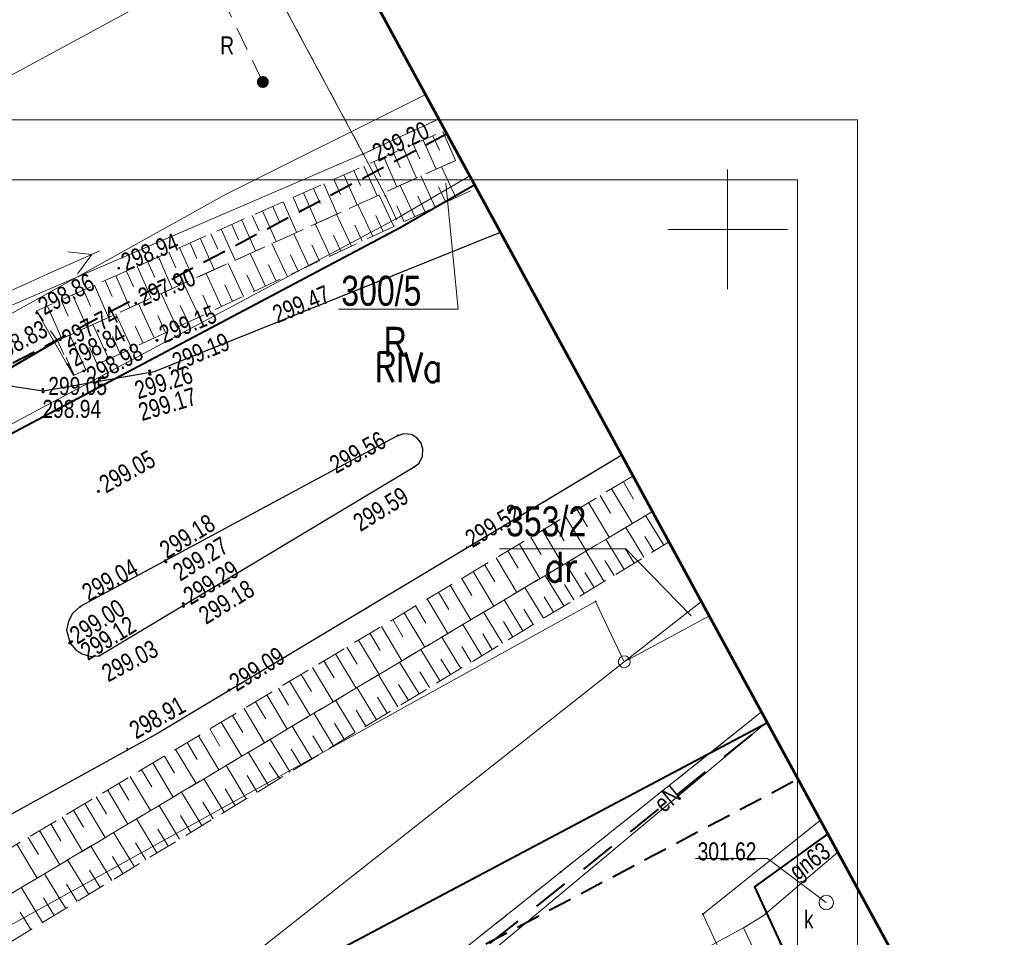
# Model space of a CAD drawing. Header units: metres. Extents: x 7437415 to 7437762, y 5556624 to 5556902.
# Tile 35 of 36: x 7437720 to 7437762, y 5556770 to 5556809. Entities that reach past the tile are written whole.
import ezdxf
from ezdxf.enums import TextEntityAlignment as Align

# ---------------------------------------------------------------- set-up
doc = ezdxf.new("R2010")
doc.units = ezdxf.units.M
doc.header["$MEASUREMENT"] = 0
for name, pattern in [('BUBZ01-500', [1.75, 1.25, -0.5]), ('EGBO02-500', [2.5, 1.5, -1]), ('EGBU01-500', [1, 0.5, -0.5]), ('ib07_500', [1.5, 1, -0.5]), ('KTCR02-500', [1.5, 1, -0.5]), ('KTJZ01-500', [2, 1.5, -0.5])]:
    doc.linetypes.add(name, pattern=pattern)
doc.layers.get('0').update_dxf_attribs({"color": 250, "lineweight": 5})
for name, color, linetype, lineweight in [('202-Punkt graniczny stabilizowany trwale', 7, 'Continuous', 5), ('203-Punkt załamania granicy działki nie stabilizowany', 7, 'Continuous', 5), ('506-Właz okrągły-SK', 7, 'Continuous', 5), ('_TABELKA', 7, 'Continuous', 9), ('BUBZ01', 250, 'Continuous', 5), ('BUIB02_01', 250, 'Continuous', 5), ('BUIB05_01', 250, 'Continuous', 5), ('EGBD03', 250, 'Continuous', 5), ('EGBK02', 250, 'Continuous', 5), ('EGBO02', 250, 'Continuous', 5), ('EGBP04_02', 250, 'Continuous', 5), ('EGBP04_03', 250, 'Continuous', 5), ('EGBU01', 250, 'Continuous', 5), ('KTJZ01', 250, 'Continuous', 5), ('KTKR01', 250, 'Continuous', 5), ('KTOK05_01', 250, 'Continuous', 5), ('MPZP', 250, 'Continuous', 5), ('przewód elektroenergetyczny niskiego napięcia (linia) - symbol', 7, 'Continuous', 5), ('punkt wysokościowy sztuczny', 7, 'Continuous', 5), ('reklama lub tablica informacyjna (linia)', 7, 'Continuous', 5), ('reklama lub tablica informacyjna (linia) - symbol', 7, 'Continuous', 5), ('reklama lub tablica informacyjna - opis', 7, 'Continuous', 5), ('RTPW01', 250, 'Continuous', 5), ('RTPW02', 250, 'Continuous', 5), ('rzedne dla projektanta', 250, 'Continuous', 5), ('SUPE', 250, 'Continuous', 5), ('SUPG_01', 250, 'Continuous', 5), ('SUPT_01', 250, 'Continuous', 5), ('SUUS22_01_K', 250, 'Continuous', 5), ('Warstwa 1', 250, 'Continuous', 5), ('Warstwa 3', 250, 'Continuous', 5)]:
    doc.layers.add(name, color=color, linetype=linetype, lineweight=lineweight)
doc.styles.get("Standard").update_dxf_attribs({"font": 'txt.shx', "width": 0.75})
doc.linetypes.add('KTOK05_01-500', pattern='A,3.75,[13,dgnlstyle-rozp_2015.shx,S=0.002778,R=0,X=0,Y=0],3.75', length=7.5)

# ---------------------------------------------------------------- blocks, each defined once
blk = doc.blocks.new('IB07')
at = {"linetype": 'Continuous', "lineweight": 13, "ltscale": 10}
h = blk.add_hatch(color=0, dxfattribs=at)
edge = h.paths.add_edge_path()
edge.add_arc((0, 0), 2.5, 0, 360)
blk = doc.blocks.new('PE04')
at = {"color": 0, "linetype": 'Continuous', "lineweight": 13, "ltscale": 10}
for p, q in [((46.5, 0), (37.84, 5)), ((6.5, 0), (0, 0)), ((6.5, 0), (16.5, 0)), ((16.5, 0), (26.5, 0)), ((26.5, 0), (36.5, 0)), ((36.5, 0), (46.5, 0)), ((46.5, 0), (37.84, -5)), ((46.5, 0), (50, 0))]:
    blk.add_line(p, q, dxfattribs=at)
blk = doc.blocks.new('202')
at = {"layer": '202-Punkt graniczny stabilizowany trwale', "color": 96, "linetype": 'Continuous', "lineweight": 13}
blk.add_circle((0, 0), 2.5, dxfattribs=at)
blk = doc.blocks.new('203')
at = {"layer": '203-Punkt załamania granicy działki nie stabilizowany', "linetype": 'Continuous', "lineweight": 13}
h = blk.add_hatch(color=96, dxfattribs=at)
edge = h.paths.add_edge_path()
edge.add_arc((0, 0), 0.45, 0, 360)
blk = doc.blocks.new('PW02')
at = {"layer": 'punkt wysokościowy sztuczny', "linetype": 'Continuous', "lineweight": 13}
h = blk.add_hatch(color=0, dxfattribs=at)
edge = h.paths.add_edge_path()
edge.add_arc((0, 0), 0.45, 0, 360)
blk = doc.blocks.new('506')
at = {"layer": '506-Właz okrągły-SK', "color": 0, "linetype": 'Continuous', "lineweight": 13}
blk.add_circle((0, 0), 3, dxfattribs=at)

msp = doc.modelspace()

# ---------------------------------------------------------------- linework, layer by layer
at = {"layer": '_TABELKA', "color": 7}
for points in [[(7437755.425, 5556804.566), (7437414.651, 5556804.566), (7437414.651, 5556658.066), (7437755.425, 5556658.066)], [(7437752.925, 5556802.066), (7437417.151, 5556802.066), (7437417.151, 5556660.566), (7437752.925, 5556660.566)]]:
    msp.add_lwpolyline(points, close=True, dxfattribs=at)
at = {"layer": 'BUBZ01', "color": 7, "linetype": 'BUBZ01-500', "lineweight": 13, "flags": 128}
for points in [[(7437738.85, 5556802.965), (7437738.215, 5556804.132), (7437736.96, 5556803.59), (7437721.15, 5556796.6), (7437722.03, 5556795.36), (7437737.83, 5556802.51), (7437738.85, 5556802.965)], [(7437739.524, 5556801.726), (7437738.85, 5556802.965), (7437737.83, 5556802.51), (7437722.03, 5556795.36), (7437722.69, 5556793.9), (7437739.524, 5556801.726)], [(7437746.872, 5556788.228), (7437746.063, 5556789.713), (7437714.33, 5556770.76), (7437685.28, 5556754.57), (7437683.59, 5556751.04), (7437715.37, 5556769.47), (7437746.872, 5556788.228)], [(7437747.563, 5556786.957), (7437746.872, 5556788.228), (7437715.37, 5556769.47), (7437683.59, 5556751.04), (7437684.27, 5556749.84), (7437716.3, 5556767.98), (7437747.563, 5556786.957)]]:
    msp.add_lwpolyline(points, close=True, dxfattribs=at)
at = {"layer": 'BUBZ01', "color": 7, "linetype": 'Continuous', "lineweight": 13, "flags": 128}
for points in [[(7437737.3, 5556803.73), (7437737.83, 5556802.51)], [(7437737.7, 5556803.91), (7437737.97, 5556803.3)], [(7437738.11, 5556804.09), (7437738.64, 5556802.87)], [(7437736.47, 5556803.37), (7437737.02, 5556802.14)], [(7437736.88, 5556803.56), (7437737.16, 5556802.94)], [(7437735.65, 5556803.01), (7437736.2, 5556801.77)], [(7437736.06, 5556803.19), (7437736.33, 5556802.57)], [(7437734.82, 5556802.64), (7437735.37, 5556801.4)], [(7437735.23, 5556802.83), (7437735.51, 5556802.2)], [(7437738.66, 5556801.33), (7437738.06, 5556802.61)], [(7437733.56, 5556802.09), (7437733.84, 5556801.46)], [(7437733.98, 5556802.27), (7437734.54, 5556801.02)], [(7437734.4, 5556802.46), (7437734.68, 5556801.83)], [(7437737.8, 5556800.93), (7437737.2, 5556802.23)], [(7437732.72, 5556801.71), (7437733, 5556801.08)], [(7437733.14, 5556801.9), (7437733.7, 5556800.64)], [(7437736.94, 5556800.52), (7437736.33, 5556801.83)], [(7437738.24, 5556801.13), (7437737.93, 5556801.77)], [(7437731.87, 5556801.34), (7437732.15, 5556800.7)], [(7437732.3, 5556801.53), (7437732.86, 5556800.26)], [(7437736.07, 5556800.12), (7437735.45, 5556801.43)], [(7437737.37, 5556800.73), (7437737.07, 5556801.38)], [(7437731.02, 5556800.96), (7437731.3, 5556800.32)], [(7437731.45, 5556801.15), (7437732.01, 5556799.88)], [(7437735.19, 5556799.71), (7437734.57, 5556801.04)], [(7437736.5, 5556800.32), (7437736.2, 5556800.98)], [(7437730.16, 5556800.58), (7437730.45, 5556799.94)], [(7437730.59, 5556800.77), (7437731.16, 5556799.49)], [(7437734.3, 5556799.3), (7437733.68, 5556800.63)], [(7437735.63, 5556799.91), (7437735.32, 5556800.58)], [(7437729.3, 5556800.2), (7437729.58, 5556799.56)], [(7437729.73, 5556800.39), (7437730.3, 5556799.1)], [(7437733.41, 5556798.89), (7437732.79, 5556800.23)], [(7437734.75, 5556799.51), (7437734.44, 5556800.17)], [(7437727.99, 5556799.63), (7437728.57, 5556798.32)], [(7437728.43, 5556799.82), (7437728.72, 5556799.17)], [(7437728.86, 5556800.01), (7437729.44, 5556798.71)], [(7437732.52, 5556798.47), (7437731.89, 5556799.82)], [(7437733.86, 5556799.09), (7437733.55, 5556799.76)], [(7437727.12, 5556799.24), (7437727.7, 5556797.93)], [(7437727.56, 5556799.43), (7437727.85, 5556798.78)], [(7437731.62, 5556798.05), (7437730.98, 5556799.41)], [(7437732.97, 5556798.68), (7437732.65, 5556799.35)], [(7437726.24, 5556798.85), (7437726.82, 5556797.53)], [(7437726.68, 5556799.05), (7437726.97, 5556798.39)], [(7437730.71, 5556797.63), (7437730.07, 5556799)], [(7437732.07, 5556798.26), (7437731.75, 5556798.94)], [(7437725.35, 5556798.46), (7437725.94, 5556797.13)], [(7437725.8, 5556798.65), (7437726.09, 5556797.99)], [(7437729.79, 5556797.2), (7437729.15, 5556798.58)], [(7437731.16, 5556797.84), (7437730.84, 5556798.52)], [(7437724.46, 5556798.07), (7437725.05, 5556796.73)], [(7437724.91, 5556798.26), (7437725.2, 5556797.6)], [(7437728.87, 5556796.77), (7437728.23, 5556798.16)], [(7437730.25, 5556797.42), (7437729.93, 5556798.1)], [(7437723.57, 5556797.67), (7437724.16, 5556796.32)], [(7437724.02, 5556797.87), (7437724.31, 5556797.2)], [(7437727.95, 5556796.34), (7437727.29, 5556797.74)], [(7437729.33, 5556796.99), (7437729.01, 5556797.68)], [(7437722.66, 5556797.27), (7437723.26, 5556795.91)], [(7437723.12, 5556797.47), (7437723.41, 5556796.8)], [(7437727.01, 5556795.91), (7437726.36, 5556797.32)], [(7437728.41, 5556796.56), (7437728.09, 5556797.26)], [(7437721.61, 5556796.8), (7437722.21, 5556795.44)], [(7437722.18, 5556797.05), (7437722.48, 5556796.38)], [(7437726.07, 5556795.47), (7437725.41, 5556796.89)], [(7437727.48, 5556796.13), (7437727.15, 5556796.83)], [(7437725.13, 5556795.03), (7437724.46, 5556796.46)], [(7437726.54, 5556795.69), (7437726.21, 5556796.4)], [(7437724.17, 5556794.59), (7437723.5, 5556796.03)], [(7437725.6, 5556795.25), (7437725.27, 5556795.96)], [(7437723.21, 5556794.14), (7437722.54, 5556795.59)], [(7437724.65, 5556794.81), (7437724.32, 5556795.53)], [(7437723.69, 5556794.37), (7437723.36, 5556795.09)], [(7437722.73, 5556793.92), (7437722.39, 5556794.65)], [(7437745.65, 5556789.47), (7437746.08, 5556788.74)], [(7437745.16, 5556789.18), (7437746.03, 5556787.73)], [(7437744.2, 5556788.6), (7437745.06, 5556787.15)], [(7437744.68, 5556788.89), (7437745.11, 5556788.16)], [(7437743.72, 5556788.31), (7437744.15, 5556787.59)], [(7437742.75, 5556787.74), (7437743.18, 5556787.01)], [(7437743.23, 5556788.02), (7437744.1, 5556786.58)], [(7437747.34, 5556786.82), (7437746.58, 5556788.06)], [(7437742.27, 5556787.45), (7437743.13, 5556786)], [(7437746.51, 5556786.32), (7437745.76, 5556787.56)], [(7437741.79, 5556787.16), (7437742.22, 5556786.44)], [(7437745.68, 5556785.81), (7437744.92, 5556787.07)], [(7437746.92, 5556786.57), (7437746.55, 5556787.19)], [(7437740.83, 5556786.59), (7437741.26, 5556785.86)], [(7437741.31, 5556786.87), (7437742.17, 5556785.43)], [(7437744.85, 5556785.31), (7437744.08, 5556786.57)], [(7437746.1, 5556786.07), (7437745.72, 5556786.69)], [(7437740.34, 5556786.3), (7437741.21, 5556784.85)], [(7437744.01, 5556784.8), (7437743.24, 5556786.06)], [(7437745.26, 5556785.56), (7437744.88, 5556786.19)], [(7437739.38, 5556785.72), (7437740.24, 5556784.28)], [(7437739.86, 5556786.01), (7437740.29, 5556785.29)], [(7437744.43, 5556785.05), (7437744.04, 5556785.68)], [(7437738.9, 5556785.44), (7437739.33, 5556784.72)], [(7437743.16, 5556784.29), (7437742.39, 5556785.56)], [(7437737.94, 5556784.86), (7437738.37, 5556784.14)], [(7437738.42, 5556785.15), (7437739.28, 5556783.71)], [(7437742.31, 5556783.77), (7437741.54, 5556785.05)], [(7437743.58, 5556784.54), (7437743.2, 5556785.18)], [(7437737.46, 5556784.58), (7437738.32, 5556783.14)], [(7437741.46, 5556783.25), (7437740.68, 5556784.54)], [(7437742.74, 5556784.03), (7437742.35, 5556784.67)], [(7437736.5, 5556784), (7437737.36, 5556782.57)], [(7437736.98, 5556784.29), (7437737.41, 5556783.57)], [(7437740.6, 5556782.73), (7437739.81, 5556784.03)], [(7437741.89, 5556783.51), (7437741.5, 5556784.15)], [(7437736.02, 5556783.72), (7437736.45, 5556783)], [(7437741.03, 5556782.99), (7437740.64, 5556783.64)], [(7437735.55, 5556783.43), (7437736.4, 5556781.99)], [(7437739.74, 5556782.21), (7437738.95, 5556783.51)], [(7437734.59, 5556782.86), (7437735.45, 5556781.42)], [(7437735.07, 5556783.15), (7437735.5, 5556782.43)], [(7437738.87, 5556781.68), (7437738.07, 5556782.99)], [(7437740.17, 5556782.47), (7437739.78, 5556783.12)], [(7437734.11, 5556782.57), (7437734.54, 5556781.86)], [(7437738, 5556781.15), (7437737.2, 5556782.47)], [(7437739.3, 5556781.94), (7437738.91, 5556782.6)], [(7437733.15, 5556782), (7437733.58, 5556781.29)], [(7437733.63, 5556782.29), (7437734.49, 5556780.85)], [(7437737.12, 5556780.62), (7437736.31, 5556781.94)], [(7437738.43, 5556781.42), (7437738.03, 5556782.07)], [(7437732.68, 5556781.72), (7437733.53, 5556780.29)], [(7437737.56, 5556780.88), (7437737.16, 5556781.54)], [(7437731.72, 5556781.15), (7437732.58, 5556779.72)], [(7437732.2, 5556781.43), (7437732.63, 5556780.72)], [(7437736.23, 5556780.08), (7437735.43, 5556781.41)], [(7437731.25, 5556780.86), (7437731.67, 5556780.15)], [(7437735.35, 5556779.54), (7437734.53, 5556780.88)], [(7437736.68, 5556780.35), (7437736.27, 5556781.01)], [(7437730.77, 5556780.58), (7437731.62, 5556779.15)], [(7437734.45, 5556779), (7437733.63, 5556780.35)], [(7437735.79, 5556779.81), (7437735.39, 5556780.48)], [(7437729.82, 5556780.01), (7437730.67, 5556778.58)], [(7437730.29, 5556780.29), (7437730.72, 5556779.58)], [(7437734.9, 5556779.27), (7437734.49, 5556779.94)], [(7437729.34, 5556779.72), (7437729.77, 5556779.01)], [(7437733.55, 5556778.45), (7437732.73, 5556779.81)], [(7437728.39, 5556779.16), (7437728.81, 5556778.44)], [(7437728.86, 5556779.44), (7437729.72, 5556778.01)], [(7437732.65, 5556777.91), (7437731.82, 5556779.27)], [(7437734, 5556778.73), (7437733.59, 5556779.4)], [(7437727.91, 5556778.87), (7437728.76, 5556777.45)], [(7437731.74, 5556777.35), (7437730.91, 5556778.72)], [(7437733.1, 5556778.18), (7437732.69, 5556778.86)], [(7437726.96, 5556778.3), (7437727.81, 5556776.88)], [(7437727.44, 5556778.59), (7437727.86, 5556777.88)], [(7437732.2, 5556777.63), (7437731.78, 5556778.31)], [(7437726.49, 5556778.02), (7437726.91, 5556777.31)], [(7437730.83, 5556776.8), (7437729.99, 5556778.18)], [(7437725.54, 5556777.45), (7437725.96, 5556776.74)], [(7437726.01, 5556777.74), (7437726.86, 5556776.31)], [(7437729.91, 5556776.24), (7437729.07, 5556777.63)], [(7437731.29, 5556777.08), (7437730.87, 5556777.76)], [(7437725.06, 5556777.17), (7437725.91, 5556775.75)], [(7437728.99, 5556775.68), (7437728.14, 5556777.07)], [(7437730.37, 5556776.52), (7437729.95, 5556777.21)], [(7437724.12, 5556776.61), (7437724.97, 5556775.18)], [(7437724.59, 5556776.89), (7437725.01, 5556776.18)], [(7437729.45, 5556775.96), (7437729.03, 5556776.66)], [(7437723.64, 5556776.32), (7437724.07, 5556775.61)], [(7437728.06, 5556775.12), (7437727.21, 5556776.52)], [(7437723.17, 5556776.04), (7437724.02, 5556774.62)], [(7437727.12, 5556774.55), (7437726.27, 5556775.96)], [(7437728.52, 5556775.4), (7437728.1, 5556776.1)], [(7437722.22, 5556775.47), (7437723.07, 5556774.06)], [(7437722.7, 5556775.76), (7437723.12, 5556775.05)], [(7437726.18, 5556773.98), (7437725.32, 5556775.4)], [(7437727.59, 5556774.83), (7437727.16, 5556775.54)], [(7437721.75, 5556775.19), (7437722.17, 5556774.48)], [(7437726.65, 5556774.26), (7437726.22, 5556774.97)], [(7437720.81, 5556774.63), (7437721.23, 5556773.92)], [(7437721.28, 5556774.91), (7437722.12, 5556773.49)], [(7437725.24, 5556773.4), (7437724.37, 5556774.83)], [(7437720.33, 5556774.35), (7437721.18, 5556772.93)], [(7437724.29, 5556772.83), (7437723.42, 5556774.26)], [(7437725.71, 5556773.69), (7437725.28, 5556774.4)], [(7437724.76, 5556773.12), (7437724.33, 5556773.83)], [(7437723.33, 5556772.25), (7437722.45, 5556773.69)], [(7437722.37, 5556771.66), (7437721.49, 5556773.11)], [(7437723.81, 5556772.54), (7437723.37, 5556773.26)], [(7437721.4, 5556771.08), (7437720.52, 5556772.53)], [(7437722.85, 5556771.96), (7437722.41, 5556772.68)], [(7437721.89, 5556771.37), (7437721.44, 5556772.1)], [(7437720.92, 5556770.78), (7437720.47, 5556771.51)]]:
    msp.add_lwpolyline(points, dxfattribs=at)
at = {"layer": 'BUIB02_01', "color": 7, "linetype": 'Continuous', "lineweight": 13}
msp.add_line((7437722.69, 5556793.9), (7437721.15, 5556796.6), dxfattribs=at)
at = {"layer": 'BUIB02_01', "color": 212, "linetype": 'Continuous', "lineweight": 40}
msp.add_line((7437677.78, 5556740.325), (7437751.665, 5556779.421), dxfattribs=at)
at = {"layer": 'BUIB02_01', "color": 212, "linetype": 'Continuous', "lineweight": 40, "flags": 128}
msp.add_lwpolyline([(7437631.582, 5556743.722), (7437658.25, 5556758.524), (7437681.414, 5556770.995), (7437736.328, 5556800.083), (7437739.446, 5556801.87)], dxfattribs=at)
at = {"layer": 'BUIB05_01', "color": 7, "linetype": 'Continuous', "lineweight": 40, "flags": 128}
msp.add_lwpolyline([(7437722.03, 5556795.36), (7437710.3, 5556788.5)], dxfattribs=at)
at = {"layer": 'EGBD03', "color": 96, "linetype": 'Continuous', "lineweight": 13, "flags": 128}
for points in [[(7437724.44, 5556822.45), (7437734.79, 5556803.15)], [(7437734.79, 5556803.15), (7437737.955, 5556804.61)], [(7437717.56, 5556795.74), (7437734.79, 5556803.15)], [(7437735.72, 5556801.4), (7437734.79, 5556803.15)], [(7437736.16, 5556800.44), (7437739.246, 5556802.237)], [(7437733.759, 5556796.675), (7437738.75, 5556796.675), (7437738.236, 5556801.926)], [(7437735.72, 5556801.4), (7437736.16, 5556800.44)], [(7437685.08, 5556773.21), (7437736.16, 5556800.44)], [(7437740.481, 5556786.672), (7437745.757, 5556786.672), (7437748.476, 5556783.876)], [(7437693.3, 5556756.17), (7437744.49, 5556784.47)], [(7437745.69, 5556781.96), (7437744.49, 5556784.47)], [(7437745.69, 5556781.96), (7437748.912, 5556784.479)], [(7437745.69, 5556781.96), (7437749.241, 5556783.875)], [(7437745.69, 5556781.96), (7437720.1, 5556761.78)], [(7437743.03, 5556773.18), (7437751.421, 5556779.869)], [(7437748.97, 5556771.43), (7437753.885, 5556775.343)], [(7437721.55, 5556756.1), (7437743.03, 5556773.18)], [(7437748.97, 5556771.43), (7437755.273, 5556757.861)]]:
    msp.add_lwpolyline(points, dxfattribs=at)
at = {"layer": 'EGBO02', "color": 96, "linetype": 'EGBO02-500', "lineweight": 40, "flags": 128}
msp.add_lwpolyline([(7437509.408, 5556641.775), (7437527.366, 5556653.573), (7437535.53, 5556659.046), (7437540.808, 5556662.655), (7437546.047, 5556666.094), (7437546.417, 5556666.344), (7437547.687, 5556667.174), (7437556.491, 5556673.156), (7437559.221, 5556675.006), (7437566.622, 5556680.047), (7437572.551, 5556684.096), (7437578.927, 5556688.403), (7437581.512, 5556689.607), (7437586.468, 5556691.935), (7437596.734, 5556696.524), (7437608.998, 5556702.025), (7437613.531, 5556704.147), (7437646.901, 5556719.682), (7437664.231, 5556728.731), (7437679.981, 5556736.007), (7437721.816, 5556755.672), (7437743.341, 5556772.789), (7437751.664, 5556779.423)], dxfattribs=at)
at = {"layer": 'EGBU01', "color": 96, "linetype": 'EGBU01-500', "lineweight": 13, "flags": 128}
for points in [[(7437724.44, 5556822.45), (7437734.79, 5556803.15)], [(7437734.79, 5556803.15), (7437724.44, 5556822.45)], [(7437734.79, 5556803.15), (7437737.955, 5556804.61)], [(7437737.955, 5556804.61), (7437734.79, 5556803.15)], [(7437743.03, 5556773.18), (7437751.421, 5556779.869)], [(7437751.421, 5556779.869), (7437743.03, 5556773.18)], [(7437721.55, 5556756.1), (7437743.03, 5556773.18)], [(7437743.03, 5556773.18), (7437721.55, 5556756.1)]]:
    msp.add_lwpolyline(points, dxfattribs=at)
at = {"layer": 'KTJZ01', "color": 7, "linetype": 'KTJZ01-500', "lineweight": 13, "flags": 128}
msp.add_lwpolyline([(7437487.24, 5556665.88), (7437500.01, 5556668.65), (7437509.93, 5556671.34), (7437514.81, 5556672.66), (7437528.54, 5556677.57), (7437546.18, 5556685.08), (7437562.31, 5556693.39), (7437575.78, 5556700.17), (7437584.6, 5556705.2), (7437599.33, 5556712.79), (7437607.41, 5556717.03), (7437624.22, 5556725.75), (7437636.91, 5556731.79), (7437639.91, 5556733.3), (7437648.13, 5556737.1), (7437664.08, 5556744.94), (7437674.41, 5556750.47), (7437695.47, 5556762.01), (7437726.23, 5556778.98), (7437745.592, 5556790.579), (7437740.524, 5556799.89), (7437726.071, 5556794.065), (7437721.424, 5556793.261), (7437718.653, 5556793.684), (7437716.454, 5556794.853), (7437714.78, 5556796.65), (7437713.44, 5556798.18), (7437704.05, 5556814.76), (7437696.46, 5556806.77), (7437698.53, 5556806.84), (7437700.74, 5556806.26), (7437702.79, 5556804.94), (7437704.06, 5556803.16), (7437709.44, 5556793.77), (7437711.44, 5556790.12), (7437712.13, 5556787.63), (7437712.21, 5556785.35), (7437711.59, 5556783.66), (7437709.87, 5556781.76), (7437701.28, 5556777.09), (7437699.42, 5556776.48), (7437697.78, 5556776.19), (7437695.76, 5556776.41), (7437693.65, 5556777.51), (7437692.09, 5556778.89), (7437690.49, 5556781.22), (7437685.25, 5556778.28), (7437686.1, 5556775.03), (7437686.085, 5556773.72), (7437685.81, 5556772.51), (7437685.3, 5556771.32), (7437684.475, 5556769.98), (7437683.43, 5556768.68), (7437682.12, 5556767.23), (7437680.52, 5556765.9), (7437679.609, 5556765.424), (7437667.4, 5556758.73), (7437656.58, 5556752.94), (7437646.03, 5556747.24), (7437635.04, 5556741.31), (7437625.46, 5556735.97), (7437617.31, 5556731.03), (7437610.73, 5556727.32), (7437599.83, 5556721.28), (7437592.56, 5556717.41), (7437581.48, 5556711.39), (7437572.19, 5556706.38), (7437570.63, 5556705.57), (7437559.43, 5556699.57), (7437555.27, 5556697.37), (7437547.58, 5556693.6), (7437542.1, 5556690.99), (7437536.78, 5556688.64), (7437527.13, 5556684.56), (7437524.75, 5556685.69), (7437522.99, 5556687.15), (7437521.44, 5556689.45), (7437520.46, 5556691.39), (7437515.43, 5556689.51), (7437516.09, 5556686.202), (7437515.98, 5556684.5), (7437514.73, 5556681.38), (7437513.55, 5556680.28), (7437512.1, 5556679.32), (7437507.87, 5556678.13), (7437498.81, 5556675.82), (7437492.9, 5556674.29)], dxfattribs=at)
at = {"layer": 'KTKR01', "color": 7, "linetype": 'Continuous', "lineweight": 30, "flags": 128}
for points in [[(7437703.033, 5556818.657), (7437704.18, 5556816.61), (7437704.91, 5556815.25), (7437704.05, 5556814.76), (7437713.44, 5556798.18), (7437714.78, 5556796.65), (7437716.454, 5556794.853), (7437718.653, 5556793.684), (7437721.424, 5556793.261), (7437726.071, 5556794.065), (7437740.524, 5556799.89)], [(7437745.592, 5556790.579), (7437726.23, 5556778.98), (7437695.47, 5556762.01), (7437674.41, 5556750.47), (7437664.08, 5556744.94), (7437648.13, 5556737.1), (7437639.91, 5556733.3), (7437636.91, 5556731.79), (7437624.22, 5556725.75)]]:
    msp.add_lwpolyline(points, dxfattribs=at)
msp.add_lwpolyline([(7437722.64, 5556783.96), (7437722.49, 5556783.64), (7437722.4, 5556783.28), (7437722.56, 5556782.73), (7437722.79, 5556782.46), (7437723.05, 5556782.29), (7437723.42, 5556782.18), (7437723.77, 5556782.21), (7437736.92, 5556790.09), (7437737.12, 5556790.25), (7437737.27, 5556790.54), (7437737.28, 5556790.84), (7437737.2, 5556791.11), (7437737.03, 5556791.3), (7437736.81, 5556791.44), (7437736.49, 5556791.47), (7437736.16, 5556791.36), (7437722.98, 5556784.26), (7437722.64, 5556783.96)], close=True, dxfattribs=at)
at = {"layer": 'KTOK05_01', "color": 7, "linetype": 'KTOK05_01-500', "lineweight": 40, "flags": 128}
msp.add_lwpolyline([(7437754.19, 5556774.782), (7437754.19, 5556774.782), (7437751.12, 5556772.56), (7437757.372, 5556758.999)], dxfattribs=at)
at = {"layer": 'MPZP', "color": 212, "linetype": 'KTCR02-500', "lineweight": 40, "flags": 128}
for points in [[(7437738.295, 5556803.984), (7437715.191, 5556791.784), (7437661.349, 5556763.226), (7437574.511, 5556717.006), (7437530.05, 5556696.506), (7437525.798, 5556698.029), (7437514.19, 5556719.761)], [(7437480.406, 5556653.046), (7437497.678, 5556655.366), (7437530.257, 5556663.123), (7437555.691, 5556673.002), (7437601.685, 5556696.111), (7437651.01, 5556723.248), (7437712.92, 5556755.928), (7437752.943, 5556777.073)]]:
    msp.add_lwpolyline(points, dxfattribs=at)
at = {"layer": 'reklama lub tablica informacyjna (linia)', "color": 7, "linetype": 'ib07_500', "lineweight": 13, "flags": 128}
msp.add_lwpolyline([(7437730.6, 5556806.15), (7437728.88, 5556809.7)], dxfattribs=at)
at = {"layer": 'rzedne dla projektanta', "color": 7, "linetype": 'Continuous', "lineweight": 40}
for centre in [(7437724.59, 5556798.38), (7437725.3, 5556796.92), (7437721.17, 5556796.51), (7437721.86, 5556795.32), (7437722.14, 5556795.4), (7437726.18, 5556795.37), (7437722.46, 5556794.36), (7437723.13, 5556794.09), (7437725.87, 5556794.1), (7437725.89, 5556793.95), (7437726.72, 5556794.22), (7437721.42, 5556793.33), (7437721.43, 5556793.21), (7437723.74, 5556789.07), (7437726.52, 5556786.18), (7437726.55, 5556786.12), (7437727.27, 5556784.39), (7437727.29, 5556784.26), (7437722.54, 5556782.74), (7437722.62, 5556782.8), (7437729.19, 5556780.78)]:
    msp.add_circle(centre, 0.0225, dxfattribs=at)
at = {"layer": 'SUPE', "color": 1, "linetype": 'Continuous', "lineweight": 13, "flags": 128}
msp.add_lwpolyline([(7437721.28, 5556756.27), (7437738.7, 5556768.66), (7437751.649, 5556779.45)], dxfattribs=at)
at = {"layer": 'SUPG_01', "color": 52, "linetype": 'Continuous', "lineweight": 13, "flags": 128}
for points in [[(7437732.989, 5556813.733), (7437728.61, 5556811.05), (7437696.05, 5556793.43), (7437665.38, 5556774.15), (7437624.73, 5556752.297)], [(7437754.608, 5556774.015), (7437751.48, 5556771.35)], [(7437619.69, 5556696.07), (7437615.88, 5556703.29), (7437662.91, 5556726.18), (7437714.76, 5556751.4), (7437750.66, 5556770.86), (7437751.48, 5556771.35)], [(7437750.66, 5556770.86), (7437756.549, 5556758.552)]]:
    msp.add_lwpolyline(points, dxfattribs=at)
at = {"layer": 'SUPT_01', "color": 30, "linetype": 'Continuous', "lineweight": 13, "flags": 128}
msp.add_lwpolyline([(7437624.834, 5556744.449), (7437654.2, 5556760.54), (7437665.43, 5556766.7), (7437672.97, 5556770.83), (7437672.97, 5556770.83), (7437705.49, 5556788.37), (7437705.49, 5556788.37), (7437729.04, 5556801.46), (7437729.04, 5556801.46), (7437737.403, 5556805.623)], dxfattribs=at)
at = {"layer": 'SUUS22_01_K', "color": 7, "linetype": 'Continuous', "lineweight": 13, "flags": 128}
msp.add_lwpolyline([(7437754.12, 5556771.91), (7437751.665, 5556773.754), (7437748.664, 5556773.745)], dxfattribs=at)
at = {"layer": 'Warstwa 1', "color": 207, "linetype": 'Continuous', "lineweight": 53, "true_color": 0x6e1e6e, "flags": 128}
msp.add_lwpolyline([(7437466.384, 5556694.725), (7437479.253, 5556654.299), (7437507.556, 5556623.548), (7437507.556, 5556623.548), (7437761.553, 5556761.255), (7437724.258, 5556829.774), (7437466.384, 5556694.725)], close=True, dxfattribs=at)
at = {"layer": 'Warstwa 3', "color": 7, "linetype": 'Continuous', "lineweight": 0}
for p, q in [((7437750, 5556802.5), (7437750, 5556797.5)), ((7437747.5, 5556800), (7437752.5, 5556800))]:
    msp.add_line(p, q, dxfattribs=at)

# ---------------------------------------------------------------- block references
at = {"layer": 'EGBP04_02', "color": 96, "linetype": 'Continuous', "lineweight": 13, "xscale": 0.1, "yscale": 0.1, "zscale": 0.1}
msp.add_blockref('202', (7437745.69, 5556781.96), dxfattribs=at)
at = {"layer": 'EGBP04_03', "color": 96, "linetype": 'Continuous', "lineweight": 13, "xscale": 0.1, "yscale": 0.1, "zscale": 0.1}
for p in [(7437734.79, 5556803.15), (7437735.72, 5556801.4), (7437736.16, 5556800.44), (7437744.49, 5556784.47), (7437743.03, 5556773.18), (7437748.97, 5556771.43)]:
    msp.add_blockref('203', p, dxfattribs=at)
at = {"layer": 'przewód elektroenergetyczny niskiego napięcia (linia) - symbol', "color": 1, "linetype": 'Continuous', "lineweight": 13, "xscale": 0.1, "yscale": 0.1, "zscale": 0.1, "rotation": 24.068}
msp.add_blockref('PE04', (7437719.21, 5556797.06), dxfattribs=at)
at = {"layer": 'reklama lub tablica informacyjna (linia) - symbol', "color": 7, "linetype": 'Continuous', "lineweight": 13, "xscale": 0.1, "yscale": 0.1, "zscale": 0.1}
msp.add_blockref('IB07', (7437730.6, 5556806.15), dxfattribs=at)
at = {"layer": 'RTPW02', "color": 7, "linetype": 'Continuous', "lineweight": 13, "xscale": 0.1, "yscale": 0.1, "zscale": 0.1}
for p in [(7437736.96, 5556803.59), (7437734.14, 5556797.97), (7437736.24, 5556791.41), (7437736.92, 5556790.09), (7437739.11, 5556786.73), (7437722.98, 5556784.26), (7437723.77, 5556782.21), (7437724.94, 5556778.33)]:
    msp.add_blockref('PW02', p, dxfattribs=at)
at = {"layer": 'SUUS22_01_K', "color": 7, "linetype": 'Continuous', "lineweight": 13, "xscale": 0.1, "yscale": 0.1, "zscale": 0.1}
msp.add_blockref('506', (7437754.12, 5556771.91), dxfattribs=at)

# ---------------------------------------------------------------- texts
at = {"layer": 'EGBD03', "color": 96, "linetype": 'Continuous', "lineweight": 30, "char_height": 1.25, "line_spacing_factor": 0.6}
for s, insert, attachment_point in [('\\FWORKING_1250;\\H1x;\\W0.8;300/5', (7437733.873, 5556796.795), 7), ('\\FWORKING_1250;\\H1x;\\W0.8;353/2', (7437740.754, 5556788.443), 1)]:
    msp.add_mtext(s, dxfattribs=dict(at, insert=insert, attachment_point=attachment_point))
at = {"layer": 'EGBK02', "color": 96, "linetype": 'Continuous', "lineweight": 30, "width": 0.8}
msp.add_text('RIVa', height=1.25, dxfattribs=at).set_placement((7437735.268, 5556794.869), align=Align.TOP_LEFT)
at = {"layer": 'EGBU01', "color": 96, "linetype": 'Continuous', "lineweight": 30, "width": 0.8}
msp.add_text('dr', height=1.25, dxfattribs=at).set_placement((7437742.373, 5556785.299))
at = {"layer": 'EGBU01', "color": 96, "linetype": 'Continuous', "lineweight": 30, "insert": (7437735.648, 5556794.684), "char_height": 1.25, "attachment_point": 7, "line_spacing_factor": 0.6}
msp.add_mtext('\\FWORKING_1250;\\H1x;\\W0.8;R', dxfattribs=at)
at = {"layer": 'reklama lub tablica informacyjna - opis', "color": 7, "linetype": 'Continuous', "lineweight": 13, "insert": (7437728.82, 5556807.3), "char_height": 0.75, "attachment_point": 7, "line_spacing_factor": 0.6}
msp.add_mtext('\\FWORKING_1250;\\H1x;\\W0.8;R', dxfattribs=at)
at = {"layer": 'RTPW01', "color": 7, "linetype": 'Continuous', "lineweight": 13, "char_height": 0.75, "attachment_point": 7, "line_spacing_factor": 0.6}
for s, insert, rotation in [('\\FWORKING_1250;\\H1x;\\W0.8;299.20', (7437735.414, 5556802.798), 25.571), ('\\FWORKING_1250;\\H1x;\\W0.8;299.47', (7437731.212, 5556796.061), 22.249), ('\\FWORKING_1250;\\H1x;\\W0.8;299.56', (7437733.658, 5556789.78), 28.261), ('\\FWORKING_1250;\\H1x;\\W0.8;299.59', (7437734.681, 5556787.357), 31.715), ('\\FWORKING_1250;\\H1x;\\W0.8;299.52', (7437739.348, 5556786.685), 30.765), ('\\FWORKING_1250;\\H1x;\\W0.8;299.04', (7437723.331, 5556784.441), 29.013), ('\\FWORKING_1250;\\H1x;\\W0.8;299.03', (7437724.148, 5556781.08), 28.124), ('\\FWORKING_1250;\\H1x;\\W0.8;298.91', (7437725.312, 5556778.702), 29.178)]:
    msp.add_mtext(s, dxfattribs=dict(at, insert=insert, rotation=rotation))
at = {"layer": 'rzedne dla projektanta', "color": 7, "linetype": 'Continuous', "lineweight": 0, "char_height": 0.75, "attachment_point": 7, "line_spacing_factor": 0.6}
for s, insert, rotation in [('\\FWORKING_1250;\\H1x;\\W0.8; 298.94', (7437724.685, 5556798.149), 22.3429), ('\\FWORKING_1250;\\H1x;\\W0.8; 298.86', (7437721.286, 5556796.289), 27.7285), ('\\FWORKING_1250;\\H1x;\\W0.8; 297.90', (7437725.395, 5556796.689), 22.3429), ('\\FWORKING_1250;\\H1x;\\W0.8; 299.15', (7437726.275, 5556795.139), 22.3429), ('\\FWORKING_1250;\\H1x;\\W0.8; 297.74', (7437722.277, 5556794.927), 27.7285), ('\\FWORKING_1250;\\H1x;\\W0.8; 298.83', (7437719.324, 5556794.327), 27.7285), ('\\FWORKING_1250;\\H1x;\\W0.8; 298.84', (7437722.576, 5556794.139), 27.7285), ('\\FWORKING_1250;\\H1x;\\W0.8; 299.19', (7437726.815, 5556793.989), 22.3429), ('\\FWORKING_1250;\\H1x;\\W0.8; 298.98', (7437723.309, 5556793.387), 27.7285), ('\\FWORKING_1250;\\H1x;\\W0.8; 299.26', (7437725.181, 5556792.832), 16.843), ('\\FWORKING_1250;\\H1x;\\W0.8; 299.17', (7437725.343, 5556791.921), 16.843), ('\\FWORKING_1250;\\H1x;\\W0.8; 299.05', (7437723.862, 5556788.852), 29.3213), ('\\FWORKING_1250;\\H1x;\\W0.8; 299.18', (7437726.413, 5556786.106), 31.6092), ('\\FWORKING_1250;\\H1x;\\W0.8; 299.27', (7437726.966, 5556785.168), 31.6138), ('\\FWORKING_1250;\\H1x;\\W0.8; 299.29', (7437727.401, 5556784.177), 31.6138), ('\\FWORKING_1250;\\H1x;\\W0.8; 299.18', (7437728.046, 5556783.367), 31.6092), ('\\FWORKING_1250;\\H1x;\\W0.8; 299.00', (7437722.675, 5556782.53), 32.7055), ('\\FWORKING_1250;\\H1x;\\W0.8; 299.12', (7437723.108, 5556781.858), 31.6092), ('\\FWORKING_1250;\\H1x;\\W0.8; 299.09', (7437729.321, 5556780.567), 31.6092)]:
    msp.add_mtext(s, dxfattribs=dict(at, insert=insert, rotation=rotation))
for s, insert in [('\\FWORKING_1250;\\H1x;\\W0.8; 299.05', (7437721.42, 5556793.08)), ('\\FWORKING_1250;\\H1x;\\W0.8; 298.94', (7437721.173, 5556792.125))]:
    msp.add_mtext(s, dxfattribs=dict(at, insert=insert))
at = {"layer": 'SUPE', "color": 1, "linetype": 'Continuous', "lineweight": 13, "insert": (7437747.34, 5556775.616), "char_height": 0.75, "attachment_point": 7, "rotation": 39.731, "line_spacing_factor": 0.6}
msp.add_mtext('\\FWORKING_1250;\\H1x;\\W0.8;eN', dxfattribs=at)
at = {"layer": 'SUPG_01', "color": 7, "linetype": 'Continuous', "lineweight": 13, "insert": (7437753.074, 5556772.629), "char_height": 0.75, "attachment_point": 7, "rotation": 36.935, "line_spacing_factor": 0.6}
msp.add_mtext('\\FWORKING_1250;\\H1x;\\W0.8;gn63', dxfattribs=at)
at = {"layer": 'SUUS22_01_K', "color": 36, "linetype": 'Continuous', "lineweight": 13, "insert": (7437748.751, 5556773.661), "char_height": 0.75, "attachment_point": 7, "line_spacing_factor": 0.6}
msp.add_mtext('\\FWORKING_1250;\\H1x;\\W0.8;301.62', dxfattribs=at)
at = {"layer": 'SUUS22_01_K', "color": 7, "linetype": 'Continuous', "lineweight": 13, "insert": (7437753.19, 5556770.83), "char_height": 0.75, "attachment_point": 7, "line_spacing_factor": 0.6}
msp.add_mtext('\\FWORKING_1250;\\H1x;\\W0.8;k', dxfattribs=at)

doc.saveas('drawing.dxf')
